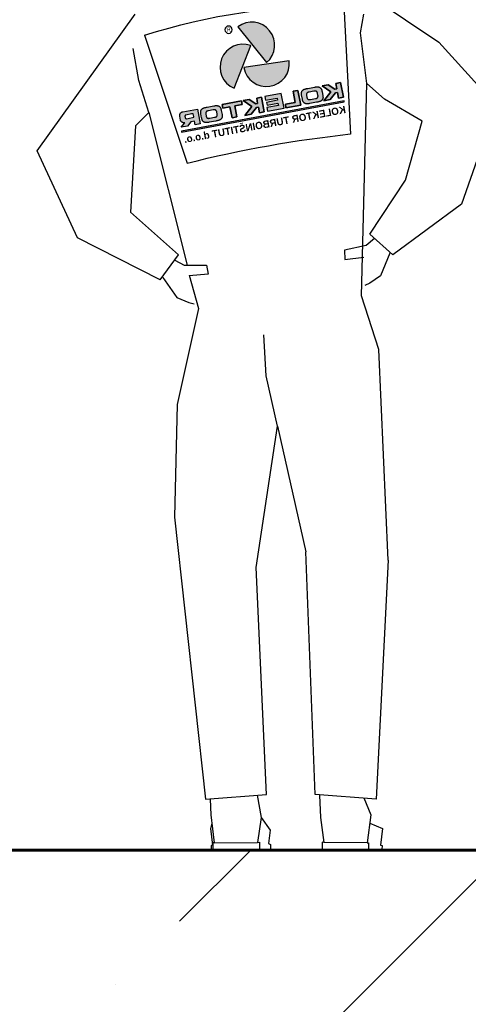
# Model space of a CAD drawing. Header units: millimetres. Extents: x 452087 to 582075, y 10891 to 81641.
# Tile 16 of 46: x 488163 to 488953, y 33964 to 35701. Entities that reach past the tile are written whole.
import ezdxf

# ---------------------------------------------------------------- set-up
doc = ezdxf.new("R2010")
doc.units = ezdxf.units.MM
doc.layers.get('Defpoints').update_dxf_attribs({"color": 8})
for name, color, linetype in [('1', 6, 'Continuous'), ('8', 1, 'Continuous'), ('Fin', 4, 'Continuous'), ('ГТО-2_Размеры', 7, 'Continuous')]:
    doc.layers.add(name, color=color, linetype=linetype)
for name, color, linetype, lineweight in [('AM_5', 3, 'Continuous', 25), ('ГТО-2_Бетон 0.6', 2, 'Continuous', 60), ('ГТО-2_Бетон_060', 3, 'Continuous', 60)]:
    doc.layers.add(name, color=color, linetype=linetype, lineweight=lineweight)
doc.layers.add('ГТО-2_Штриховка_018', color=7, linetype='Continuous', lineweight=18, true_color=0x6b6b6b)
doc.styles.add('MOSOBL (isocpeur)', font='isocpeur.ttf')
doc.styles.add('RomanS', font='romans.shx', dxfattribs={"width": 0.7})
doc.styles.get("Standard").update_dxf_attribs({"font": 'arial.ttf'})
doc.dimstyles.new('MOSOBL 1-100 (мм)', dxfattribs={"dimscale": 100, "dimtxt": 3, "dimasz": 2, "dimexe": 1.25, "dimexo": 0.625, "dimtad": 1, "dimdec": 0, "dimzin": 9, "dimtxsty": 'RomanS', "dimblk": 'ARCHTICK', "dimcen": 2.5, "dimdle": 1.25, "dimclrd": 7, "dimclre": 7, "dimclrt": 2, "dimadec": 0, "dimazin": 0, "dimtfac": 1, "dimtdec": 0, "dimtmove": 1, "dimatfit": 3, "dimfxl": 1, "dimtfill": 1, "dimlwd": 25, "dimlwe": 25, "dimarcsym": 0})

# ---------------------------------------------------------------- blocks, each defined once
blk = doc.blocks.new('_ArchTick')
at = {"color": 0, "linetype": 'ByBlock', "const_width": 0.15}
blk.add_lwpolyline([(-0.5, -0.5), (0.5, 0.5)], dxfattribs=at)
blk = doc.blocks.new('*D527')
at = {"layer": 'Defpoints', "color": 0, "transparency": 16777216}
for p in [(470918.6, 33981.6), (506520.6, 28767), (470918.6, 26375.7)]:
    blk.add_point(p, dxfattribs=at)
at = {"layer": 'ГТО-2_Размеры', "color": 7, "lineweight": 25, "transparency": 16777216}
for p, q in [((470918.6, 33919.1), (470918.6, 26250.7)), ((506520.6, 28704.5), (506520.6, 26250.7)), ((506645.6, 26375.7), (470793.6, 26375.7))]:
    blk.add_line(p, q, dxfattribs=at)
at = {"layer": 'ГТО-2_Размеры', "color": 7, "lineweight": 25, "transparency": 16777216, "xscale": 200, "yscale": 200, "zscale": 200, "rotation": 180}
blk.add_blockref('_ArchTick', (470918.6, 26375.7), dxfattribs=at)
at = {"layer": 'ГТО-2_Размеры', "color": 7, "lineweight": 25, "transparency": 16777216, "xscale": 200, "yscale": 200, "zscale": 200}
blk.add_blockref('_ArchTick', (506520.6, 26375.7), dxfattribs=at)
at = {"layer": 'ГТО-2_Размеры', "color": 2, "transparency": 16777216, "insert": (488719.6, 26588.2), "char_height": 300, "attachment_point": 5, "style": 'MOSOBL (isocpeur)', "bg_fill": 3, "box_fill_scale": 1.1, "bg_fill_color": 256, "bg_fill_true_color": 13158600, "bg_fill_transparency": 0}
blk.add_mtext('35600', dxfattribs=at)
blk = doc.blocks.new('Siffle1')
at = {"layer": 'AM_5', "true_color": 0x1f497d}
h = blk.add_hatch(color=167, dxfattribs=at)
edge = h.paths.add_edge_path()
edge.add_line((395.9, 1360.3), (445.5, 1422.3))
edge.add_arc((421.6, 1390.6), 39.7, 53.0372, 229.7628)
h = blk.add_hatch(color=167, dxfattribs=at)
edge = h.paths.add_edge_path()
edge.add_line((423.1, 1389.9), (452, 1316))
edge.add_arc((436.5, 1352.6), 39.7, 293.0372, 469.7628)
h = blk.add_hatch(color=167, dxfattribs=at)
edge = h.paths.add_edge_path()
edge.add_line((435.2, 1351.6), (356.7, 1363.5))
edge.add_arc((396.1, 1358.7), 39.7, 173.0372, 349.7628)
for points in [[(299.6, 1320.1), (289.3, 1322.1), (278, 1314.3), (274.7, 1315), (276.4, 1324.5), (268, 1326), (263.3, 1300.7), (271.7, 1299.1), (273.5, 1308.6), (276.8, 1308), (286, 1296.4), (296.8, 1294.4), (284.6, 1309.8)], [(350.1, 1310.8), (349.8, 1310.8), (341.6, 1312.3), (336.9, 1287), (362.3, 1282.3), (363.4, 1288.6), (346.5, 1291.7)], [(399, 1301.6), (370.5, 1307), (365.7, 1281.6), (394.3, 1276.3), (395.5, 1282.6), (375.4, 1286.4), (376.1, 1290.3), (394.8, 1286.8), (395.7, 1291.7), (377, 1295.2), (377.7, 1299.1), (397.9, 1295.3)], [(412.9, 1299.1), (404.5, 1300.6), (399.8, 1275.3), (408.2, 1273.7), (410, 1283.2), (413.3, 1282.6), (422.5, 1271), (433.3, 1269), (421.1, 1284.4), (436.1, 1294.7), (425.8, 1296.7), (414.5, 1288.9), (411.2, 1289.6)], [(472.7, 1287.9), (439.2, 1294.2), (438, 1287.8), (450.5, 1285.5), (447, 1266.5), (455.4, 1264.9), (459, 1283.9), (471.5, 1281.6)]]:
    blk.add_hatch(color=167, dxfattribs=at).paths.add_polyline_path(points)
h = blk.add_hatch(color=167, dxfattribs=at)
h.paths.add_polyline_path([(335.1, 1310), (334.9, 1310.4), (334.7, 1310.8), (334.5, 1311.2), (334.2, 1311.6), (334, 1312), (333.6, 1312.3), (333.3, 1312.7), (332.9, 1313), (332.4, 1313.3), (331.9, 1313.6), (331.4, 1313.9), (330.8, 1314.2), (330.2, 1314.4), (329.4, 1314.7), (328.6, 1314.9), (327.7, 1315.2), (326.7, 1315.4), (325.7, 1315.6), (324.4, 1315.8), (313.1, 1317.9), (312.1, 1318.1), (311.1, 1318.3), (310.1, 1318.4), (309.3, 1318.4), (308.5, 1318.4), (307.8, 1318.4), (307.2, 1318.4), (306.6, 1318.3), (306, 1318.2), (305.5, 1318.1), (305, 1317.9), (304.5, 1317.7), (304.1, 1317.5), (303.7, 1317.3), (303.3, 1317), (303, 1316.8), (302.6, 1316.4), (302.3, 1316.1), (302, 1315.7), (301.7, 1315.3), (301.4, 1314.8), (301.2, 1314.3), (300.9, 1313.8), (300.7, 1313.2), (300.5, 1312.5), (300.3, 1311.8), (300.2, 1311), (300, 1310.2), (298.7, 1303.1), (298.6, 1302.3), (298.5, 1301.6), (298.4, 1300.9), (298.4, 1300.3), (298.5, 1299.7), (298.5, 1299.1), (298.6, 1298.6), (298.7, 1298.1), (298.9, 1297.6), (299, 1297.2), (299.2, 1296.7), (299.5, 1296.3), (299.7, 1296), (300, 1295.6), (300.4, 1295.3), (300.7, 1294.9), (301.1, 1294.6), (301.6, 1294.3), (302, 1294), (302.6, 1293.7), (303.2, 1293.4), (303.8, 1293.2), (304.5, 1292.9), (305.4, 1292.7), (306.3, 1292.4), (307.3, 1292.2), (308.3, 1292), (309.6, 1291.8), (320.9, 1289.7), (321.9, 1289.5), (322.9, 1289.3), (323.9, 1289.2), (324.7, 1289.2), (325.5, 1289.1), (326.2, 1289.2), (326.8, 1289.2), (327.4, 1289.3), (328, 1289.4), (328.5, 1289.5), (329, 1289.7), (329.4, 1289.8), (329.9, 1290), (330.3, 1290.3), (330.7, 1290.5), (331, 1290.8), (331.4, 1291.2), (331.7, 1291.5), (332, 1291.9), (332.3, 1292.3), (332.6, 1292.8), (332.8, 1293.3), (333, 1293.8), (333.3, 1294.4), (333.5, 1295.1), (333.7, 1295.8), (333.8, 1296.6), (334, 1297.4), (335.3, 1304.5), (335.4, 1305.3), (335.5, 1306), (335.5, 1306.7), (335.6, 1307.3), (335.5, 1307.9), (335.5, 1308.5), (335.4, 1309), (335.3, 1309.5)])
h.paths.add_polyline_path([(322.4, 1309.4), (322.9, 1309.3), (323.3, 1309.2), (323.7, 1309.1), (324.1, 1309), (324.4, 1308.9), (324.7, 1308.7), (325, 1308.6), (325.4, 1308.4), (325.8, 1308), (326.2, 1307.7), (326.5, 1307.3), (326.7, 1306.8), (326.9, 1306.3), (327, 1305.8), (327, 1305.3), (327, 1305), (327, 1304.7), (327, 1304.3), (326.9, 1303.9), (326.8, 1303.5), (326.3, 1300.6), (326.3, 1300.5), (326.2, 1300.2), (326.1, 1299.8), (326, 1299.4), (325.9, 1299.1), (325.8, 1298.8), (325.6, 1298.3), (325.3, 1297.9), (324.9, 1297.5), (324.6, 1297.1), (324.2, 1296.9), (323.7, 1296.7), (323.2, 1296.5), (322.7, 1296.4), (322.4, 1296.4), (322.1, 1296.4), (321.7, 1296.4), (321.4, 1296.4), (321, 1296.5), (320.5, 1296.6), (320, 1296.7), (311.6, 1298.2), (311.1, 1298.3), (310.7, 1298.4), (310.3, 1298.5), (309.9, 1298.6), (309.6, 1298.7), (309.3, 1298.9), (309, 1299), (308.6, 1299.2), (308.2, 1299.6), (307.8, 1299.9), (307.5, 1300.3), (307.3, 1300.8), (307.1, 1301.3), (307, 1301.8), (307, 1302.3), (307, 1302.6), (307, 1302.9), (307, 1303.3), (307.1, 1303.7), (307.1, 1304.1), (307.2, 1304.1), (307.7, 1307), (307.7, 1307.1), (307.8, 1307.4), (307.9, 1307.8), (308, 1308.2), (308.1, 1308.5), (308.2, 1308.8), (308.4, 1309.2), (308.7, 1309.7), (309.1, 1310.1), (309.4, 1310.4), (309.8, 1310.7), (310.3, 1310.9), (310.8, 1311.1), (311.3, 1311.1), (311.6, 1311.2), (311.9, 1311.2), (312.3, 1311.2), (312.6, 1311.1), (313, 1311.1), (313.4, 1311), (314, 1310.9)], flags=16)
at = {"layer": 'AM_5', "true_color": 0xa7a9ac}
blk.add_hatch(color=253, dxfattribs=at).paths.add_polyline_path([(542.4, 1240.2), (542.8, 1242.1), (262.1, 1294.3), (261.7, 1292.4)])
at = {"layer": 'AM_5', "true_color": 0x1f497d}
h = blk.add_hatch(color=167, dxfattribs=at)
h.paths.add_polyline_path([(509.1, 1277.6), (508.9, 1278.1), (508.7, 1278.5), (508.5, 1278.9), (508.2, 1279.3), (507.9, 1279.6), (507.6, 1280), (507.2, 1280.3), (506.8, 1280.6), (506.4, 1280.9), (505.9, 1281.2), (505.4, 1281.5), (504.8, 1281.8), (504.1, 1282), (503.4, 1282.3), (502.6, 1282.5), (501.7, 1282.8), (500.7, 1283), (499.6, 1283.2), (498.3, 1283.5), (487.1, 1285.6), (486, 1285.7), (485, 1285.9), (484.1, 1286), (483.2, 1286.1), (482.5, 1286.1), (481.8, 1286.1), (481.1, 1286), (480.5, 1285.9), (480, 1285.8), (479.4, 1285.7), (479, 1285.6), (478.5, 1285.4), (478.1, 1285.2), (477.7, 1284.9), (477.3, 1284.7), (476.9, 1284.4), (476.6, 1284.1), (476.3, 1283.7), (475.9, 1283.3), (475.7, 1282.9), (475.4, 1282.4), (475.1, 1281.9), (474.9, 1281.4), (474.7, 1280.8), (474.5, 1280.1), (474.3, 1279.4), (474.1, 1278.6), (474, 1277.8), (472.7, 1270.7), (472.5, 1270), (472.4, 1269.2), (472.4, 1268.5), (472.4, 1267.9), (472.4, 1267.3), (472.5, 1266.7), (472.6, 1266.2), (472.7, 1265.7), (472.8, 1265.2), (473, 1264.8), (473.2, 1264.4), (473.4, 1264), (473.7, 1263.6), (474, 1263.2), (474.3, 1262.9), (474.7, 1262.6), (475.1, 1262.2), (475.5, 1261.9), (476, 1261.6), (476.5, 1261.3), (477.1, 1261.1), (477.8, 1260.8), (478.5, 1260.6), (479.3, 1260.3), (480.2, 1260.1), (481.2, 1259.8), (482.3, 1259.6), (483.6, 1259.4), (494.8, 1257.3), (495.9, 1257.1), (496.9, 1257), (497.8, 1256.9), (498.6, 1256.8), (499.4, 1256.8), (500.1, 1256.8), (500.8, 1256.8), (501.4, 1256.9), (501.9, 1257), (502.4, 1257.1), (502.9, 1257.3), (503.4, 1257.5), (503.8, 1257.7), (504.2, 1257.9), (504.6, 1258.2), (505, 1258.5), (505.3, 1258.8), (505.6, 1259.1), (505.9, 1259.5), (506.2, 1259.9), (506.5, 1260.4), (506.8, 1260.9), (507, 1261.5), (507.2, 1262.1), (507.4, 1262.7), (507.6, 1263.4), (507.8, 1264.2), (507.9, 1265), (509.2, 1272.1), (509.4, 1272.9), (509.4, 1273.6), (509.5, 1274.3), (509.5, 1275), (509.5, 1275.6), (509.4, 1276.1), (509.3, 1276.6), (509.2, 1277.1)])
h.paths.add_polyline_path([(496.3, 1277), (496.9, 1276.9), (497.3, 1276.8), (497.7, 1276.7), (498, 1276.6), (498.4, 1276.5), (498.7, 1276.4), (498.9, 1276.2), (499.3, 1276), (499.8, 1275.7), (500.1, 1275.3), (500.4, 1274.9), (500.6, 1274.5), (500.8, 1274), (500.9, 1273.4), (500.9, 1273), (500.9, 1272.6), (500.9, 1272.3), (500.9, 1271.9), (500.8, 1271.5), (500.8, 1271.2), (500.2, 1268.2), (500.2, 1268.1), (500.2, 1267.8), (500.1, 1267.4), (500, 1267), (499.8, 1266.7), (499.7, 1266.4), (499.5, 1266), (499.2, 1265.5), (498.9, 1265.1), (498.5, 1264.8), (498.1, 1264.5), (497.6, 1264.3), (497.1, 1264.1), (496.7, 1264.1), (496.4, 1264.1), (496, 1264), (495.7, 1264), (495.3, 1264.1), (494.9, 1264.1), (494.5, 1264.2), (494, 1264.3), (485.6, 1265.9), (485, 1266), (484.6, 1266), (484.2, 1266.1), (483.9, 1266.3), (483.5, 1266.4), (483.2, 1266.5), (482.9, 1266.6), (482.6, 1266.9), (482.1, 1267.2), (481.8, 1267.5), (481.5, 1267.9), (481.3, 1268.4), (481.1, 1268.9), (481, 1269.4), (480.9, 1269.9), (480.9, 1270.2), (481, 1270.6), (481, 1270.9), (481, 1271.3), (481.1, 1271.7), (481.1, 1271.8), (481.6, 1274.7), (481.7, 1274.7), (481.7, 1275.1), (481.8, 1275.5), (481.9, 1275.8), (482, 1276.2), (482.2, 1276.5), (482.4, 1276.9), (482.7, 1277.3), (483, 1277.7), (483.4, 1278.1), (483.8, 1278.3), (484.2, 1278.6), (484.8, 1278.7), (485.2, 1278.8), (485.5, 1278.8), (485.8, 1278.8), (486.2, 1278.8), (486.6, 1278.8), (487, 1278.7), (487.4, 1278.7), (487.9, 1278.6)], flags=16)
h = blk.add_hatch(color=167, dxfattribs=at)
h.paths.add_polyline_path([(544.1, 1273.3), (543.7, 1273.7), (543.4, 1274), (543, 1274.3), (542.7, 1274.5), (542.3, 1274.7), (541.8, 1274.9), (541.4, 1275.1), (541, 1275.2), (540.5, 1275.3), (515.3, 1280), (510.6, 1254.7), (519, 1253.1), (520.2, 1259.4), (526.3, 1258.3), (532.4, 1250.6), (543.2, 1248.6), (536.9, 1256.3), (537.1, 1256.3), (537.5, 1256.2), (537.9, 1256.2), (538.3, 1256.2), (538.8, 1256.2), (539.2, 1256.3), (539.7, 1256.4), (540.2, 1256.6), (540.6, 1256.7), (540.8, 1256.8), (541.2, 1257), (541.6, 1257.3), (542, 1257.6), (542.4, 1257.9), (542.8, 1258.2), (543.1, 1258.5), (543.4, 1258.9), (543.6, 1259.2), (543.9, 1259.6), (544.1, 1260), (544.2, 1260.4), (544.3, 1260.7), (544.4, 1261.1), (545.7, 1267.8), (545.7, 1268.3), (545.8, 1268.7), (545.8, 1269.2), (545.7, 1269.6), (545.7, 1270.1), (545.6, 1270.5), (545.5, 1270.9), (545.3, 1271.4), (545.1, 1271.8), (544.9, 1272.2), (544.6, 1272.6), (544.4, 1273)])
h.paths.add_polyline_path([(525.3, 1271.6), (535.2, 1269.8), (535.5, 1269.7), (535.8, 1269.5), (536, 1269.3), (536.3, 1269.1), (536.5, 1268.8), (536.7, 1268.4), (536.7, 1268.1), (536.8, 1267.8), (536.7, 1267.5), (536.6, 1266.9), (536.3, 1265), (536.2, 1264.7), (536, 1264.4), (535.9, 1264.1), (535.6, 1263.8), (535.3, 1263.6), (535, 1263.5), (534.6, 1263.4), (534.3, 1263.4), (534, 1263.4), (531.2, 1263.9), (521.4, 1265.8), (521.6, 1267.1), (522.5, 1272.1)], flags=16)
at = {"layer": '1', "color": 2}
for p, q in [((233.4, 1486.6), (98.5, 1395.9)), ((791.8, 1208.1), (622.9, 1444.1)), ((98.5, 1395.9), (0, 1286.6)), ((192.5, 1297.2), (222.7, 1324.4)), ((232.2, 957.7), (222.7, 1324.4)), ((127, 1259), (192.5, 1297.2)), ((0, 1286.6), (59.1, 1115.7)), ((156.2, 1157.2), (127, 1259)), ((599.1, 1274), (532.8, 1010.7)), ((622.1, 1251), (599.1, 1274)), ((622.1, 1251), (630.9, 1102)), ((722.1, 1057.7), (791.8, 1208.1)), ((217.5, 1063.8), (156.2, 1157.2)), ((59.1, 1115.7), (177.7, 1028.4)), ((548, 1028.3), (630.9, 1102)), ((177.7, 1028.4), (217.5, 1063.8)), ((209.5, 1056.3), (223.8, 1044.4)), ((579.5, 985.3), (722.1, 1057.7)), ((223.8, 1044.4), (261.5, 1036.2)), ((182.9, 1031.4), (199.2, 992)), ((260.9, 1020.3), (228.2, 1024.4)), ((261.5, 1036.2), (260.9, 1020.3)), ((579.5, 985.3), (548, 1028.3)), ((499.3, 1010.7), (496.4, 995)), ((537.8, 1010.7), (499.3, 1010.7)), ((554.2, 1019.2), (537.8, 1010.7)), ((199.2, 992), (217.7, 979.3)), ((496.4, 995), (529.2, 992.1)), ((529.4, 993.4), (513.1, 935.4)), ((574.9, 989.2), (550.7, 954.3)), ((217.7, 979.3), (226.3, 975.2)), ((202.2, 865), (232.2, 957.7)), ((550.7, 954.3), (530, 945.7)), ((530, 945.7), (520.7, 943.6)), ((513.1, 935.4), (550.4, 769.7)), ((186.2, 501.1), (202.2, 865)), ((550.4, 769.7), (554.5, 574.9)), ((377.2, 732.4), (328.1, 515.1)), ((413.6, 487.9), (377.2, 732.4)), ((554.5, 574.9), (501.2, 87.9)), ((312.2, 96.2), (328.1, 515.1)), ((186.2, 501.1), (206.8, 87.9)), ((395.8, 96.2), (413.6, 487.9)), ((206.8, 87.9), (312.2, 96.2)), ((228.1, 90), (215.7, 60.8)), ((304.3, 94.8), (302.8, 56.1)), ((501.2, 87.9), (395.8, 96.2)), ((412.2, 94.8), (405.2, 56.1)), ((493.1, 88), (492.3, 60.8)), ((215.7, 60.8), (221.9, 12.5)), ((302.8, 56.1), (296.8, 13.3)), ((405.2, 56.1), (389.5, 34.6)), ((405.2, 56.1), (411.2, 13.3)), ((492.3, 60.8), (486.1, 12.5)), ((217.5, 46.7), (195.6, 37.3)), ((195.6, 37.3), (199.1, 8.3)), ((389.5, 34.6), (392.7, 11.3)), ((492.4, 37.3), (488.9, 8.3)), ((490.5, 46.7), (492.4, 37.3)), ((199.1, 8.3), (196.2, 8.1)), ((196.2, 8.1), (196.6, 1.2)), ((196.6, 1.2), (219.6, 0.1)), ((219.6, 12.5), (219.6, 0.1)), ((221.9, 12.5), (219.6, 12.5)), ((219.6, 0.1), (300.1, 0.1)), ((221.9, 12.5), (296.8, 13.3)), ((296.8, 13.3), (300.1, 13.8)), ((300.1, 13.8), (300.1, 0.1)), ((392.7, 11.3), (389.3, 9.5)), ((389.3, 9.5), (389.3, 1.2)), ((389.3, 1.2), (408.1, 0)), ((407.9, 13.8), (407.9, 0.1)), ((411.2, 13.3), (407.9, 13.8)), ((488.4, 0.1), (407.9, 0.1)), ((486.1, 12.5), (411.2, 13.3)), ((486.1, 12.5), (488.4, 12.5)), ((488.4, 12.5), (488.4, 0.1)), ((491.3, 1.2), (488.7, 0.4)), ((488.9, 8.3), (491.7, 8.1)), ((491.7, 8.1), (491.3, 1.2))]:
    blk.add_line(p, q, dxfattribs=at)
at = {"layer": '8', "color": 2}
for p, q in [((262.6, 1459), (250.7, 1237)), ((233.9, 1411.6), (228.2, 1444.1)), ((222.7, 1324.4), (233.9, 1411.6)), ((606.7, 1407.5), (533, 1186.6)), ((616.3, 1329.4), (625.9, 1384.8)), ((599.1, 1274), (616.3, 1329.4)), ((396.4, 819.1), (400.3, 889.8)), ((377.2, 732.4), (396.4, 819.1))]:
    blk.add_line(p, q, dxfattribs=at)
for centre, radius, start, end in [((275.8, 371.5), 1087.6, 72.2887, 90.6946), ((30, -812.5), 2061.4, 75.8766, 83.8549)]:
    blk.add_arc(centre, radius, start, end, dxfattribs=at)
at = {"layer": 'AM_5', "color": 167, "true_color": 0x1f497d}
for p, q in [((268, 1326), (263.3, 1300.7)), ((268, 1326), (263.3, 1300.7)), ((276.4, 1324.5), (268, 1326)), ((276.4, 1324.5), (268, 1326)), ((274.7, 1315), (276.4, 1324.5)), ((274.7, 1315), (276.4, 1324.5)), ((278, 1314.3), (274.7, 1315)), ((278, 1314.3), (274.7, 1315)), ((289.3, 1322.1), (278, 1314.3)), ((289.3, 1322.1), (278, 1314.3)), ((284.6, 1309.8), (299.6, 1320.1)), ((284.6, 1309.8), (299.6, 1320.1)), ((296.8, 1294.4), (284.6, 1309.8)), ((296.8, 1294.4), (284.6, 1309.8)), ((299.6, 1320.1), (289.3, 1322.1)), ((299.6, 1320.1), (289.3, 1322.1)), ((341.6, 1312.3), (336.9, 1287)), ((341.6, 1312.3), (336.9, 1287)), ((349.8, 1310.8), (341.6, 1312.3)), ((349.8, 1310.8), (341.6, 1312.3)), ((346.5, 1291.7), (350.1, 1310.8)), ((346.5, 1291.7), (350.1, 1310.8)), ((350.1, 1310.8), (349.8, 1310.8)), ((350.1, 1310.8), (349.8, 1310.8)), ((263.3, 1300.7), (271.7, 1299.1)), ((263.3, 1300.7), (271.7, 1299.1)), ((271.7, 1299.1), (273.5, 1308.6)), ((271.7, 1299.1), (273.5, 1308.6)), ((273.5, 1308.6), (276.8, 1308)), ((273.5, 1308.6), (276.8, 1308)), ((276.8, 1308), (286, 1296.4)), ((276.8, 1308), (286, 1296.4)), ((286, 1296.4), (296.8, 1294.4)), ((286, 1296.4), (296.8, 1294.4)), ((365.7, 1281.6), (370.5, 1307)), ((365.7, 1281.6), (370.5, 1307)), ((370.5, 1307), (399, 1301.6)), ((370.5, 1307), (399, 1301.6)), ((377.7, 1299.1), (377, 1295.2)), ((377.7, 1299.1), (377, 1295.2)), ((377, 1295.2), (395.7, 1291.7)), ((377, 1295.2), (395.7, 1291.7)), ((397.9, 1295.3), (377.7, 1299.1)), ((397.9, 1295.3), (377.7, 1299.1)), ((399, 1301.6), (397.9, 1295.3)), ((399, 1301.6), (397.9, 1295.3)), ((404.5, 1300.6), (399.8, 1275.3)), ((404.5, 1300.6), (399.8, 1275.3)), ((412.9, 1299.1), (404.5, 1300.6)), ((412.9, 1299.1), (404.5, 1300.6)), ((411.2, 1289.6), (412.9, 1299.1)), ((411.2, 1289.6), (412.9, 1299.1)), ((425.8, 1296.7), (414.5, 1288.9)), ((425.8, 1296.7), (414.5, 1288.9)), ((421.1, 1284.4), (436.1, 1294.7)), ((421.1, 1284.4), (436.1, 1294.7)), ((436.1, 1294.7), (425.8, 1296.7)), ((436.1, 1294.7), (425.8, 1296.7)), ((439.2, 1294.2), (438, 1287.8)), ((439.2, 1294.2), (438, 1287.8)), ((472.7, 1287.9), (439.2, 1294.2)), ((472.7, 1287.9), (439.2, 1294.2)), ((336.9, 1287), (362.3, 1282.3)), ((336.9, 1287), (362.3, 1282.3)), ((363.4, 1288.6), (346.5, 1291.7)), ((363.4, 1288.6), (346.5, 1291.7)), ((362.3, 1282.3), (363.4, 1288.6)), ((362.3, 1282.3), (363.4, 1288.6)), ((394.3, 1276.3), (365.7, 1281.6)), ((394.3, 1276.3), (365.7, 1281.6)), ((376.1, 1290.3), (375.4, 1286.4)), ((376.1, 1290.3), (375.4, 1286.4)), ((375.4, 1286.4), (395.5, 1282.6)), ((375.4, 1286.4), (395.5, 1282.6)), ((394.8, 1286.8), (376.1, 1290.3)), ((394.8, 1286.8), (376.1, 1290.3)), ((395.5, 1282.6), (394.3, 1276.3)), ((395.5, 1282.6), (394.3, 1276.3)), ((395.7, 1291.7), (394.8, 1286.8)), ((395.7, 1291.7), (394.8, 1286.8)), ((408.2, 1273.7), (410, 1283.2)), ((408.2, 1273.7), (410, 1283.2)), ((410, 1283.2), (413.3, 1282.6)), ((410, 1283.2), (413.3, 1282.6)), ((414.5, 1288.9), (411.2, 1289.6)), ((414.5, 1288.9), (411.2, 1289.6)), ((413.3, 1282.6), (422.5, 1271)), ((413.3, 1282.6), (422.5, 1271)), ((433.3, 1269), (421.1, 1284.4)), ((433.3, 1269), (421.1, 1284.4)), ((438, 1287.8), (450.5, 1285.5)), ((438, 1287.8), (450.5, 1285.5)), ((450.5, 1285.5), (447, 1266.5)), ((450.5, 1285.5), (447, 1266.5)), ((455.4, 1264.9), (459, 1283.9)), ((455.4, 1264.9), (459, 1283.9)), ((459, 1283.9), (471.5, 1281.6)), ((459, 1283.9), (471.5, 1281.6)), ((471.5, 1281.6), (472.7, 1287.9)), ((471.5, 1281.6), (472.7, 1287.9)), ((399.8, 1275.3), (408.2, 1273.7)), ((399.8, 1275.3), (408.2, 1273.7)), ((422.5, 1271), (433.3, 1269)), ((422.5, 1271), (433.3, 1269)), ((447, 1266.5), (455.4, 1264.9)), ((447, 1266.5), (455.4, 1264.9))]:
    blk.add_line(p, q, dxfattribs=at)
at = {"layer": 'AM_5', "color": 253, "true_color": 0xa7a9ac}
for p, q in [((261.7, 1292.4), (262.1, 1294.3)), ((261.7, 1292.4), (262.1, 1294.3)), ((262.1, 1294.3), (542.8, 1242.1)), ((262.1, 1294.3), (542.8, 1242.1)), ((542.4, 1240.2), (261.7, 1292.4)), ((542.4, 1240.2), (261.7, 1292.4)), ((542.8, 1242.1), (542.4, 1240.2)), ((542.8, 1242.1), (542.4, 1240.2))]:
    blk.add_line(p, q, dxfattribs=at)
at = {"layer": 'AM_5', "color": 167, "true_color": 0x1f497d}
for points in [[(445.5, 1422.3), (395.9, 1360.3, -0.971825), (445.5, 1422.3, -0.971825)], [(452, 1316), (423.1, 1389.9, -0.971825), (452, 1316, -0.971825)], [(356.7, 1363.5), (435.2, 1351.6, -0.971825), (356.7, 1363.5, -0.971825)]]:
    blk.add_lwpolyline(points, format="xyb", dxfattribs=at)
for points in [[(289.3, 1322.1), (299.6, 1320.1), (284.6, 1309.8), (296.8, 1294.4), (286, 1296.4), (276.8, 1308), (273.5, 1308.6), (271.7, 1299.1), (263.3, 1300.7), (268, 1326), (276.4, 1324.5), (274.7, 1315), (278, 1314.3), (289.3, 1322.1)], [(325.7, 1315.6), (324.4, 1315.8), (313.1, 1317.9), (312.1, 1318.1), (311.1, 1318.3), (310.1, 1318.4), (309.3, 1318.4), (308.5, 1318.4), (307.8, 1318.4), (307.2, 1318.4), (306.6, 1318.3), (306, 1318.2), (305.5, 1318.1), (305, 1317.9), (304.5, 1317.7), (304.1, 1317.5), (303.7, 1317.3), (303.3, 1317), (303, 1316.8), (302.6, 1316.4), (302.3, 1316.1), (302, 1315.7), (301.7, 1315.3), (301.4, 1314.8), (301.2, 1314.3), (300.9, 1313.8), (300.7, 1313.2), (300.5, 1312.5), (300.3, 1311.8), (300.2, 1311), (300, 1310.2), (298.7, 1303.1), (298.6, 1302.3), (298.5, 1301.6), (298.4, 1300.9), (298.4, 1300.3), (298.5, 1299.7), (298.5, 1299.1), (298.6, 1298.6), (298.7, 1298.1), (298.9, 1297.6), (299, 1297.2), (299.2, 1296.7), (299.5, 1296.3), (299.7, 1296), (300, 1295.6), (300.4, 1295.3), (300.7, 1294.9), (301.1, 1294.6), (301.6, 1294.3), (302, 1294), (302.6, 1293.7), (303.2, 1293.4), (303.8, 1293.2), (304.5, 1292.9), (305.4, 1292.7), (306.3, 1292.4), (307.3, 1292.2), (308.3, 1292), (309.6, 1291.8), (320.9, 1289.7), (321.9, 1289.5), (322.9, 1289.3), (323.9, 1289.2), (324.7, 1289.2), (325.5, 1289.1), (326.2, 1289.2), (326.8, 1289.2), (327.4, 1289.3), (328, 1289.4), (328.5, 1289.5), (329, 1289.7), (329.4, 1289.8), (329.9, 1290), (330.3, 1290.3), (330.7, 1290.5), (331, 1290.8), (331.4, 1291.2), (331.7, 1291.5), (332, 1291.9), (332.3, 1292.3), (332.6, 1292.8), (332.8, 1293.3), (333, 1293.8), (333.3, 1294.4), (333.5, 1295.1), (333.7, 1295.8), (333.8, 1296.6), (334, 1297.4), (335.3, 1304.5), (335.4, 1305.3), (335.5, 1306), (335.5, 1306.7), (335.6, 1307.3), (335.5, 1307.9), (335.5, 1308.5), (335.4, 1309), (335.3, 1309.5), (335.1, 1310), (334.9, 1310.4), (334.7, 1310.8), (334.5, 1311.2), (334.2, 1311.6), (334, 1312), (333.6, 1312.3), (333.3, 1312.7), (332.9, 1313), (332.4, 1313.3), (331.9, 1313.6), (331.4, 1313.9), (330.8, 1314.2), (330.2, 1314.4), (329.4, 1314.7), (328.6, 1314.9), (327.7, 1315.2), (326.7, 1315.4), (325.7, 1315.6)], [(325.7, 1315.6), (324.4, 1315.8), (313.1, 1317.9), (312.1, 1318.1), (311.1, 1318.3), (310.1, 1318.4), (309.3, 1318.4), (308.5, 1318.4), (307.8, 1318.4), (307.2, 1318.4), (306.6, 1318.3), (306, 1318.2), (305.5, 1318.1), (305, 1317.9), (304.5, 1317.7), (304.1, 1317.5), (303.7, 1317.3), (303.3, 1317), (303, 1316.8), (302.6, 1316.4), (302.3, 1316.1), (302, 1315.7), (301.7, 1315.3), (301.4, 1314.8), (301.2, 1314.3), (300.9, 1313.8), (300.7, 1313.2), (300.5, 1312.5), (300.3, 1311.8), (300.2, 1311), (300, 1310.2), (298.7, 1303.1), (298.6, 1302.3), (298.5, 1301.6), (298.4, 1300.9), (298.4, 1300.3), (298.5, 1299.7), (298.5, 1299.1), (298.6, 1298.6), (298.7, 1298.1), (298.9, 1297.6), (299, 1297.2), (299.2, 1296.7), (299.5, 1296.3), (299.7, 1296), (300, 1295.6), (300.4, 1295.3), (300.7, 1294.9), (301.1, 1294.6), (301.6, 1294.3), (302, 1294), (302.6, 1293.7), (303.2, 1293.4), (303.8, 1293.2), (304.5, 1292.9), (305.4, 1292.7), (306.3, 1292.4), (307.3, 1292.2), (308.3, 1292), (309.6, 1291.8), (320.9, 1289.7), (321.9, 1289.5), (322.9, 1289.3), (323.9, 1289.2), (324.7, 1289.2), (325.5, 1289.1), (326.2, 1289.2), (326.8, 1289.2), (327.4, 1289.3), (328, 1289.4), (328.5, 1289.5), (329, 1289.7), (329.4, 1289.8), (329.9, 1290), (330.3, 1290.3), (330.7, 1290.5), (331, 1290.8), (331.4, 1291.2), (331.7, 1291.5), (332, 1291.9), (332.3, 1292.3), (332.6, 1292.8), (332.8, 1293.3), (333, 1293.8), (333.3, 1294.4), (333.5, 1295.1), (333.7, 1295.8), (333.8, 1296.6), (334, 1297.4), (335.3, 1304.5), (335.4, 1305.3), (335.5, 1306), (335.5, 1306.7), (335.6, 1307.3), (335.5, 1307.9), (335.5, 1308.5), (335.4, 1309), (335.3, 1309.5), (335.1, 1310), (334.9, 1310.4), (334.7, 1310.8), (334.5, 1311.2), (334.2, 1311.6), (334, 1312), (333.6, 1312.3), (333.3, 1312.7), (332.9, 1313), (332.4, 1313.3), (331.9, 1313.6), (331.4, 1313.9), (330.8, 1314.2), (330.2, 1314.4), (329.4, 1314.7), (328.6, 1314.9), (327.7, 1315.2), (326.7, 1315.4), (325.7, 1315.6)], [(326.8, 1303.5), (326.3, 1300.6), (326.3, 1300.5), (326.2, 1300.2), (326.1, 1299.8), (326, 1299.4), (325.9, 1299.1), (325.8, 1298.8), (325.6, 1298.5), (325.5, 1298.2), (325.4, 1298), (325.2, 1297.8), (325, 1297.6), (324.8, 1297.4), (324.7, 1297.2), (324.5, 1297.1), (324.3, 1296.9), (324, 1296.8), (323.8, 1296.7), (323.6, 1296.6), (323.3, 1296.6), (323, 1296.5), (322.7, 1296.4), (322.4, 1296.4), (322.1, 1296.4), (321.7, 1296.4), (321.4, 1296.4), (321, 1296.5), (320.5, 1296.6), (320, 1296.7), (311.6, 1298.2), (311.1, 1298.3), (310.7, 1298.4), (310.3, 1298.5), (309.9, 1298.6), (309.6, 1298.7), (309.3, 1298.9), (309, 1299), (308.7, 1299.2), (308.5, 1299.3), (308.3, 1299.5), (308.1, 1299.6), (307.9, 1299.8), (307.8, 1300), (307.6, 1300.2), (307.5, 1300.4), (307.4, 1300.6), (307.3, 1300.9), (307.2, 1301.1), (307.1, 1301.4), (307.1, 1301.7), (307, 1301.9), (307, 1302.3), (307, 1302.6), (307, 1302.9), (307, 1303.3), (307.1, 1303.7), (307.1, 1304.1), (307.2, 1304.1), (307.7, 1307), (307.7, 1307.1), (307.8, 1307.4), (307.9, 1307.8), (308, 1308.2), (308.1, 1308.5), (308.2, 1308.8), (308.4, 1309.1), (308.5, 1309.4), (308.6, 1309.6), (308.8, 1309.8), (309, 1310), (309.1, 1310.2), (309.3, 1310.4), (309.5, 1310.5), (309.7, 1310.6), (310, 1310.8), (310.2, 1310.9), (310.4, 1311), (310.7, 1311), (311, 1311.1), (311.3, 1311.1), (311.6, 1311.2), (311.9, 1311.2), (312.3, 1311.2), (312.6, 1311.1), (313, 1311.1), (313.4, 1311), (314, 1310.9), (322.4, 1309.4), (322.9, 1309.3), (323.3, 1309.2), (323.7, 1309.1), (324.1, 1309), (324.4, 1308.9), (324.7, 1308.7), (325, 1308.6), (325.2, 1308.4), (325.5, 1308.3), (325.7, 1308.1), (325.9, 1307.9), (326.1, 1307.8), (326.2, 1307.6), (326.4, 1307.4), (326.5, 1307.2), (326.6, 1306.9), (326.7, 1306.7), (326.8, 1306.5), (326.9, 1306.2), (326.9, 1305.9), (327, 1305.6), (327, 1305.3), (327, 1305), (327, 1304.7), (327, 1304.3), (326.9, 1303.9), (326.8, 1303.5), (326.8, 1303.5)], [(326.8, 1303.5), (326.3, 1300.6), (326.3, 1300.5), (326.2, 1300.2), (326.1, 1299.8), (326, 1299.4), (325.9, 1299.1), (325.8, 1298.8), (325.6, 1298.5), (325.5, 1298.2), (325.4, 1298), (325.2, 1297.8), (325, 1297.6), (324.8, 1297.4), (324.7, 1297.2), (324.5, 1297.1), (324.3, 1296.9), (324, 1296.8), (323.8, 1296.7), (323.6, 1296.6), (323.3, 1296.6), (323, 1296.5), (322.7, 1296.4), (322.4, 1296.4), (322.1, 1296.4), (321.7, 1296.4), (321.4, 1296.4), (321, 1296.5), (320.5, 1296.6), (320, 1296.7), (311.6, 1298.2), (311.1, 1298.3), (310.7, 1298.4), (310.3, 1298.5), (309.9, 1298.6), (309.6, 1298.7), (309.3, 1298.9), (309, 1299), (308.7, 1299.2), (308.5, 1299.3), (308.3, 1299.5), (308.1, 1299.6), (307.9, 1299.8), (307.8, 1300), (307.6, 1300.2), (307.5, 1300.4), (307.4, 1300.6), (307.3, 1300.9), (307.2, 1301.1), (307.1, 1301.4), (307.1, 1301.7), (307, 1301.9), (307, 1302.3), (307, 1302.6), (307, 1302.9), (307, 1303.3), (307.1, 1303.7), (307.1, 1304.1), (307.2, 1304.1), (307.7, 1307), (307.7, 1307.1), (307.8, 1307.4), (307.9, 1307.8), (308, 1308.2), (308.1, 1308.5), (308.2, 1308.8), (308.4, 1309.1), (308.5, 1309.4), (308.6, 1309.6), (308.8, 1309.8), (309, 1310), (309.1, 1310.2), (309.3, 1310.4), (309.5, 1310.5), (309.7, 1310.6), (310, 1310.8), (310.2, 1310.9), (310.4, 1311), (310.7, 1311), (311, 1311.1), (311.3, 1311.1), (311.6, 1311.2), (311.9, 1311.2), (312.3, 1311.2), (312.6, 1311.1), (313, 1311.1), (313.4, 1311), (314, 1310.9), (322.4, 1309.4), (322.9, 1309.3), (323.3, 1309.2), (323.7, 1309.1), (324.1, 1309), (324.4, 1308.9), (324.7, 1308.7), (325, 1308.6), (325.2, 1308.4), (325.5, 1308.3), (325.7, 1308.1), (325.9, 1307.9), (326.1, 1307.8), (326.2, 1307.6), (326.4, 1307.4), (326.5, 1307.2), (326.6, 1306.9), (326.7, 1306.7), (326.8, 1306.5), (326.9, 1306.2), (326.9, 1305.9), (327, 1305.6), (327, 1305.3), (327, 1305), (327, 1304.7), (327, 1304.3), (326.9, 1303.9), (326.8, 1303.5), (326.8, 1303.5)], [(341.6, 1312.3), (349.8, 1310.8), (350.1, 1310.8), (346.5, 1291.7), (363.4, 1288.6), (362.3, 1282.3), (336.9, 1287), (341.6, 1312.3)], [(395.5, 1282.6), (394.3, 1276.3), (365.7, 1281.6), (370.5, 1307), (399, 1301.6), (397.9, 1295.3), (377.7, 1299.1), (377, 1295.2), (395.7, 1291.7), (394.8, 1286.8), (376.1, 1290.3), (375.4, 1286.4), (395.5, 1282.6)], [(425.8, 1296.7), (436.1, 1294.7), (421.1, 1284.4), (433.3, 1269), (422.5, 1271), (413.3, 1282.6), (410, 1283.2), (408.2, 1273.7), (399.8, 1275.3), (404.5, 1300.6), (412.9, 1299.1), (411.2, 1289.6), (414.5, 1288.9), (425.8, 1296.7)], [(447, 1266.5), (450.5, 1285.5), (438, 1287.8), (439.2, 1294.2), (472.7, 1287.9), (471.5, 1281.6), (459, 1283.9), (455.4, 1264.9), (447, 1266.5)], [(499.6, 1283.2), (498.3, 1283.5), (487.1, 1285.6), (486, 1285.7), (485, 1285.9), (484.1, 1286), (483.2, 1286.1), (482.5, 1286.1), (481.8, 1286.1), (481.1, 1286), (480.5, 1285.9), (480, 1285.8), (479.4, 1285.7), (479, 1285.6), (478.5, 1285.4), (478.1, 1285.2), (477.7, 1284.9), (477.3, 1284.7), (476.9, 1284.4), (476.6, 1284.1), (476.3, 1283.7), (475.9, 1283.3), (475.7, 1282.9), (475.4, 1282.4), (475.1, 1281.9), (474.9, 1281.4), (474.7, 1280.8), (474.5, 1280.1), (474.3, 1279.4), (474.1, 1278.6), (474, 1277.8), (472.7, 1270.7), (472.5, 1270), (472.4, 1269.2), (472.4, 1268.5), (472.4, 1267.9), (472.4, 1267.3), (472.5, 1266.7), (472.6, 1266.2), (472.7, 1265.7), (472.8, 1265.2), (473, 1264.8), (473.2, 1264.4), (473.4, 1264), (473.7, 1263.6), (474, 1263.2), (474.3, 1262.9), (474.7, 1262.6), (475.1, 1262.2), (475.5, 1261.9), (476, 1261.6), (476.5, 1261.3), (477.1, 1261.1), (477.8, 1260.8), (478.5, 1260.6), (479.3, 1260.3), (480.2, 1260.1), (481.2, 1259.8), (482.3, 1259.6), (483.6, 1259.4), (494.8, 1257.3), (495.9, 1257.1), (496.9, 1257), (497.8, 1256.9), (498.6, 1256.8), (499.4, 1256.8), (500.1, 1256.8), (500.8, 1256.8), (501.4, 1256.9), (501.9, 1257), (502.4, 1257.1), (502.9, 1257.3), (503.4, 1257.5), (503.8, 1257.7), (504.2, 1257.9), (504.6, 1258.2), (505, 1258.5), (505.3, 1258.8), (505.6, 1259.1), (505.9, 1259.5), (506.2, 1259.9), (506.5, 1260.4), (506.8, 1260.9), (507, 1261.5), (507.2, 1262.1), (507.4, 1262.7), (507.6, 1263.4), (507.8, 1264.2), (507.9, 1265), (509.2, 1272.1), (509.4, 1272.9), (509.4, 1273.6), (509.5, 1274.3), (509.5, 1275), (509.5, 1275.6), (509.4, 1276.1), (509.3, 1276.6), (509.2, 1277.1), (509.1, 1277.6), (508.9, 1278.1), (508.7, 1278.5), (508.5, 1278.9), (508.2, 1279.3), (507.9, 1279.6), (507.6, 1280), (507.2, 1280.3), (506.8, 1280.6), (506.4, 1280.9), (505.9, 1281.2), (505.4, 1281.5), (504.8, 1281.8), (504.1, 1282), (503.4, 1282.3), (502.6, 1282.5), (501.7, 1282.8), (500.7, 1283), (499.6, 1283.2)], [(499.6, 1283.2), (498.3, 1283.5), (487.1, 1285.6), (486, 1285.7), (485, 1285.9), (484.1, 1286), (483.2, 1286.1), (482.5, 1286.1), (481.8, 1286.1), (481.1, 1286), (480.5, 1285.9), (480, 1285.8), (479.4, 1285.7), (479, 1285.6), (478.5, 1285.4), (478.1, 1285.2), (477.7, 1284.9), (477.3, 1284.7), (476.9, 1284.4), (476.6, 1284.1), (476.3, 1283.7), (475.9, 1283.3), (475.7, 1282.9), (475.4, 1282.4), (475.1, 1281.9), (474.9, 1281.4), (474.7, 1280.8), (474.5, 1280.1), (474.3, 1279.4), (474.1, 1278.6), (474, 1277.8), (472.7, 1270.7), (472.5, 1270), (472.4, 1269.2), (472.4, 1268.5), (472.4, 1267.9), (472.4, 1267.3), (472.5, 1266.7), (472.6, 1266.2), (472.7, 1265.7), (472.8, 1265.2), (473, 1264.8), (473.2, 1264.4), (473.4, 1264), (473.7, 1263.6), (474, 1263.2), (474.3, 1262.9), (474.7, 1262.6), (475.1, 1262.2), (475.5, 1261.9), (476, 1261.6), (476.5, 1261.3), (477.1, 1261.1), (477.8, 1260.8), (478.5, 1260.6), (479.3, 1260.3), (480.2, 1260.1), (481.2, 1259.8), (482.3, 1259.6), (483.6, 1259.4), (494.8, 1257.3), (495.9, 1257.1), (496.9, 1257), (497.8, 1256.9), (498.6, 1256.8), (499.4, 1256.8), (500.1, 1256.8), (500.8, 1256.8), (501.4, 1256.9), (501.9, 1257), (502.4, 1257.1), (502.9, 1257.3), (503.4, 1257.5), (503.8, 1257.7), (504.2, 1257.9), (504.6, 1258.2), (505, 1258.5), (505.3, 1258.8), (505.6, 1259.1), (505.9, 1259.5), (506.2, 1259.9), (506.5, 1260.4), (506.8, 1260.9), (507, 1261.5), (507.2, 1262.1), (507.4, 1262.7), (507.6, 1263.4), (507.8, 1264.2), (507.9, 1265), (509.2, 1272.1), (509.4, 1272.9), (509.4, 1273.6), (509.5, 1274.3), (509.5, 1275), (509.5, 1275.6), (509.4, 1276.1), (509.3, 1276.6), (509.2, 1277.1), (509.1, 1277.6), (508.9, 1278.1), (508.7, 1278.5), (508.5, 1278.9), (508.2, 1279.3), (507.9, 1279.6), (507.6, 1280), (507.2, 1280.3), (506.8, 1280.6), (506.4, 1280.9), (505.9, 1281.2), (505.4, 1281.5), (504.8, 1281.8), (504.1, 1282), (503.4, 1282.3), (502.6, 1282.5), (501.7, 1282.8), (500.7, 1283), (499.6, 1283.2)], [(500.8, 1271.1), (500.2, 1268.2), (500.2, 1268.1), (500.2, 1267.8), (500.1, 1267.4), (500, 1267), (499.8, 1266.7), (499.7, 1266.4), (499.6, 1266.1), (499.4, 1265.9), (499.3, 1265.6), (499.1, 1265.4), (499, 1265.2), (498.8, 1265), (498.6, 1264.9), (498.4, 1264.7), (498.2, 1264.6), (498, 1264.5), (497.8, 1264.4), (497.5, 1264.3), (497.2, 1264.2), (497, 1264.1), (496.7, 1264.1), (496.4, 1264.1), (496, 1264), (495.7, 1264), (495.3, 1264.1), (494.9, 1264.1), (494.5, 1264.2), (494, 1264.3), (485.6, 1265.9), (485, 1266), (484.6, 1266), (484.2, 1266.1), (483.9, 1266.3), (483.5, 1266.4), (483.2, 1266.5), (482.9, 1266.6), (482.7, 1266.8), (482.5, 1266.9), (482.2, 1267.1), (482, 1267.3), (481.9, 1267.5), (481.7, 1267.7), (481.6, 1267.9), (481.4, 1268.1), (481.3, 1268.3), (481.2, 1268.5), (481.1, 1268.8), (481.1, 1269), (481, 1269.3), (481, 1269.6), (480.9, 1269.9), (480.9, 1270.2), (481, 1270.6), (481, 1270.9), (481, 1271.3), (481.1, 1271.7), (481.1, 1271.8), (481.6, 1274.7), (481.7, 1274.7), (481.7, 1275.1), (481.8, 1275.5), (481.9, 1275.8), (482, 1276.2), (482.2, 1276.5), (482.3, 1276.7), (482.4, 1277), (482.6, 1277.2), (482.7, 1277.4), (482.9, 1277.6), (483.1, 1277.8), (483.3, 1278), (483.5, 1278.1), (483.7, 1278.3), (483.9, 1278.4), (484.1, 1278.5), (484.4, 1278.6), (484.6, 1278.7), (484.9, 1278.7), (485.2, 1278.8), (485.5, 1278.8), (485.8, 1278.8), (486.2, 1278.8), (486.6, 1278.8), (487, 1278.7), (487.4, 1278.7), (487.9, 1278.6), (496.3, 1277), (496.9, 1276.9), (497.3, 1276.8), (497.7, 1276.7), (498, 1276.6), (498.4, 1276.5), (498.7, 1276.4), (498.9, 1276.2), (499.2, 1276.1), (499.4, 1275.9), (499.6, 1275.7), (499.8, 1275.6), (500, 1275.4), (500.2, 1275.2), (500.3, 1275), (500.5, 1274.8), (500.6, 1274.6), (500.7, 1274.3), (500.8, 1274.1), (500.8, 1273.8), (500.9, 1273.6), (500.9, 1273.3), (500.9, 1273), (500.9, 1272.6), (500.9, 1272.3), (500.9, 1271.9), (500.8, 1271.5), (500.8, 1271.2), (500.8, 1271.1)], [(500.8, 1271.1), (500.2, 1268.2), (500.2, 1268.1), (500.2, 1267.8), (500.1, 1267.4), (500, 1267), (499.8, 1266.7), (499.7, 1266.4), (499.6, 1266.1), (499.4, 1265.9), (499.3, 1265.6), (499.1, 1265.4), (499, 1265.2), (498.8, 1265), (498.6, 1264.9), (498.4, 1264.7), (498.2, 1264.6), (498, 1264.5), (497.8, 1264.4), (497.5, 1264.3), (497.2, 1264.2), (497, 1264.1), (496.7, 1264.1), (496.4, 1264.1), (496, 1264), (495.7, 1264), (495.3, 1264.1), (494.9, 1264.1), (494.5, 1264.2), (494, 1264.3), (485.6, 1265.9), (485, 1266), (484.6, 1266), (484.2, 1266.1), (483.9, 1266.3), (483.5, 1266.4), (483.2, 1266.5), (482.9, 1266.6), (482.7, 1266.8), (482.5, 1266.9), (482.2, 1267.1), (482, 1267.3), (481.9, 1267.5), (481.7, 1267.7), (481.6, 1267.9), (481.4, 1268.1), (481.3, 1268.3), (481.2, 1268.5), (481.1, 1268.8), (481.1, 1269), (481, 1269.3), (481, 1269.6), (480.9, 1269.9), (480.9, 1270.2), (481, 1270.6), (481, 1270.9), (481, 1271.3), (481.1, 1271.7), (481.1, 1271.8), (481.6, 1274.7), (481.7, 1274.7), (481.7, 1275.1), (481.8, 1275.5), (481.9, 1275.8), (482, 1276.2), (482.2, 1276.5), (482.3, 1276.7), (482.4, 1277), (482.6, 1277.2), (482.7, 1277.4), (482.9, 1277.6), (483.1, 1277.8), (483.3, 1278), (483.5, 1278.1), (483.7, 1278.3), (483.9, 1278.4), (484.1, 1278.5), (484.4, 1278.6), (484.6, 1278.7), (484.9, 1278.7), (485.2, 1278.8), (485.5, 1278.8), (485.8, 1278.8), (486.2, 1278.8), (486.6, 1278.8), (487, 1278.7), (487.4, 1278.7), (487.9, 1278.6), (496.3, 1277), (496.9, 1276.9), (497.3, 1276.8), (497.7, 1276.7), (498, 1276.6), (498.4, 1276.5), (498.7, 1276.4), (498.9, 1276.2), (499.2, 1276.1), (499.4, 1275.9), (499.6, 1275.7), (499.8, 1275.6), (500, 1275.4), (500.2, 1275.2), (500.3, 1275), (500.5, 1274.8), (500.6, 1274.6), (500.7, 1274.3), (500.8, 1274.1), (500.8, 1273.8), (500.9, 1273.6), (500.9, 1273.3), (500.9, 1273), (500.9, 1272.6), (500.9, 1272.3), (500.9, 1271.9), (500.8, 1271.5), (500.8, 1271.2), (500.8, 1271.1)], [(536.9, 1256.3), (537.1, 1256.3), (537.5, 1256.2), (537.9, 1256.2), (538.3, 1256.2), (538.8, 1256.2), (539.2, 1256.3), (539.7, 1256.4), (540.2, 1256.6), (540.6, 1256.7), (540.8, 1256.8), (541.2, 1257), (541.6, 1257.3), (542, 1257.6), (542.4, 1257.9), (542.8, 1258.2), (543.1, 1258.5), (543.4, 1258.9), (543.6, 1259.2), (543.9, 1259.6), (544.1, 1260), (544.2, 1260.4), (544.3, 1260.7), (544.4, 1261.1), (545.7, 1267.8), (545.7, 1268.3), (545.8, 1268.7), (545.8, 1269.2), (545.7, 1269.6), (545.7, 1270.1), (545.6, 1270.5), (545.5, 1270.9), (545.3, 1271.4), (545.1, 1271.8), (544.9, 1272.2), (544.6, 1272.6), (544.4, 1273), (544.1, 1273.3), (543.7, 1273.7), (543.4, 1274), (543, 1274.3), (542.7, 1274.5), (542.3, 1274.7), (541.8, 1274.9), (541.4, 1275.1), (541, 1275.2), (540.5, 1275.3), (515.3, 1280), (510.6, 1254.7), (519, 1253.1), (520.2, 1259.4), (526.3, 1258.3), (532.4, 1250.6), (543.2, 1248.6), (536.9, 1256.3)], [(536.9, 1256.3), (537.1, 1256.3), (537.5, 1256.2), (537.9, 1256.2), (538.3, 1256.2), (538.8, 1256.2), (539.2, 1256.3), (539.7, 1256.4), (540.2, 1256.6), (540.6, 1256.7), (540.8, 1256.8), (541.2, 1257), (541.6, 1257.3), (542, 1257.6), (542.4, 1257.9), (542.8, 1258.2), (543.1, 1258.5), (543.4, 1258.9), (543.6, 1259.2), (543.9, 1259.6), (544.1, 1260), (544.2, 1260.4), (544.3, 1260.7), (544.4, 1261.1), (545.7, 1267.8), (545.7, 1268.3), (545.8, 1268.7), (545.8, 1269.2), (545.7, 1269.6), (545.7, 1270.1), (545.6, 1270.5), (545.5, 1270.9), (545.3, 1271.4), (545.1, 1271.8), (544.9, 1272.2), (544.6, 1272.6), (544.4, 1273), (544.1, 1273.3), (543.7, 1273.7), (543.4, 1274), (543, 1274.3), (542.7, 1274.5), (542.3, 1274.7), (541.8, 1274.9), (541.4, 1275.1), (541, 1275.2), (540.5, 1275.3), (515.3, 1280), (510.6, 1254.7), (519, 1253.1), (520.2, 1259.4), (526.3, 1258.3), (532.4, 1250.6), (543.2, 1248.6), (536.9, 1256.3)], [(536.3, 1265.1), (536.3, 1264.9), (536.2, 1264.8), (536.2, 1264.6), (536.1, 1264.5), (536, 1264.3), (535.9, 1264.2), (535.8, 1264.1), (535.7, 1264), (535.6, 1263.8), (535.5, 1263.8), (535.3, 1263.7), (535.2, 1263.6), (535, 1263.5), (534.9, 1263.5), (534.7, 1263.4), (534.6, 1263.4), (534.4, 1263.4), (534.2, 1263.4), (534.1, 1263.4), (533.9, 1263.4), (531.2, 1263.9), (521.4, 1265.8), (521.6, 1267.1), (522.5, 1272.1), (525.3, 1271.6), (535.1, 1269.8), (535.3, 1269.7), (535.4, 1269.7), (535.6, 1269.6), (535.7, 1269.6), (535.8, 1269.5), (536, 1269.4), (536.1, 1269.3), (536.2, 1269.2), (536.3, 1269), (536.4, 1268.9), (536.5, 1268.8), (536.6, 1268.7), (536.6, 1268.5), (536.7, 1268.4), (536.7, 1268.2), (536.7, 1268), (536.8, 1267.9), (536.8, 1267.7), (536.8, 1267.6), (536.7, 1267.4), (536.6, 1266.9), (536.3, 1265.1)], [(536.3, 1265.1), (536.3, 1264.9), (536.2, 1264.8), (536.2, 1264.6), (536.1, 1264.5), (536, 1264.3), (535.9, 1264.2), (535.8, 1264.1), (535.7, 1264), (535.6, 1263.8), (535.5, 1263.8), (535.3, 1263.7), (535.2, 1263.6), (535, 1263.5), (534.9, 1263.5), (534.7, 1263.4), (534.6, 1263.4), (534.4, 1263.4), (534.2, 1263.4), (534.1, 1263.4), (533.9, 1263.4), (531.2, 1263.9), (521.4, 1265.8), (521.6, 1267.1), (522.5, 1272.1), (525.3, 1271.6), (535.1, 1269.8), (535.3, 1269.7), (535.4, 1269.7), (535.6, 1269.6), (535.7, 1269.6), (535.8, 1269.5), (536, 1269.4), (536.1, 1269.3), (536.2, 1269.2), (536.3, 1269), (536.4, 1268.9), (536.5, 1268.8), (536.6, 1268.7), (536.6, 1268.5), (536.7, 1268.4), (536.7, 1268.2), (536.7, 1268), (536.8, 1267.9), (536.8, 1267.7), (536.8, 1267.6), (536.7, 1267.4), (536.6, 1266.9), (536.3, 1265.1)]]:
    blk.add_lwpolyline(points, dxfattribs=at)
blk.add_circle((461.3, 1417.2), 6.31, dxfattribs=at)
blk.add_text('R', height=6.68, rotation=351.4558, dxfattribs=at).set_placement((457.8, 1414.6))
at = {"layer": 'AM_5', "insert": (259.3, 1279.5), "char_height": 25.1496, "attachment_point": 4, "rotation": 349.4588}
blk.add_mtext_dynamic_manual_height_columns('{\\fFrutiger|b1|i0|c238|p32;\\H0.5x;\\C167;\\c8210719;KOLEKTOR TURBOINŠTITUT\\fFrutiger|b1|i0|c0|p32; d.o.o. }', width=288.515, gutter_width=1, heights=[0], dxfattribs=at)
blk = doc.blocks.new('_гто-2_рев 4')
blk.add_line((3300, -2800.1), (1038.6, -2800))
at = {"layer": 'Fin', "xscale": 1.021047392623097, "yscale": 1.021047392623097, "zscale": 1.021047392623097}
blk.add_blockref('Siffle1', (1218.7, -2800), dxfattribs=at)

msp = doc.modelspace()

# ---------------------------------------------------------------- linework, layer by layer
at = {"layer": 'ГТО-2_Бетон_060'}
msp.add_lwpolyline([(489216.5, 34236.2), (486920.6, 34236.1)], dxfattribs=at)

# ---------------------------------------------------------------- dimensions: what is measured, and where the dimension line sits
at = {"layer": 'ГТО-2_Размеры'}
dim = msp.add_linear_dim(base=(470918.6, 26375.7), p1=(506520.6, 28767), p2=(470918.6, 33981.6), angle=180, text='35600', dimstyle='MOSOBL 1-100 (мм)', override={"dimtxsty": 'MOSOBL (isocpeur)'}, dxfattribs=at)
dim.commit()
dim.dimension.update_dxf_attribs({"geometry": '*D527', "text_midpoint": (488719.6, 26588.2)})

# ---------------------------------------------------------------- next in the draw order: hatches: boundary and pattern name
at = {"layer": 'ГТО-2_Штриховка_018'}
h = msp.add_hatch(dxfattribs=at)
h.set_pattern_fill('ANSI35', color=256, scale=100)
h.set_pattern_definition([(45, (-128275, -56814.86), (-449.0128, 449.0128), []), (45, (-127825.97, -56814.86), (-449.0128, 449.0128), [793.75, -158.75, 0, -158.75])])
h.paths.add_polyline_path([(484920.6, 33236.1), (486920.6, 33191.5)], flags=16)
edge = h.paths.add_edge_path()
edge.add_line((479889.6, 36136.1), (483015.5, 36136.1))
edge.add_line((483015.5, 36136.1), (483025.6, 34301.1))
edge.add_line((483025.6, 34301.1), (484831.2, 34236.1))
edge.add_line((484831.2, 34236.1), (486920.6, 34236.1))
edge.add_line((486920.6, 34236.1), (487580.5, 34236.1))
edge.add_line((487580.5, 34236.1), (488068.5, 34236.1))
edge.add_line((488068.5, 34236.1), (488316.1, 34236.1))
edge.add_line((488316.1, 34236.1), (489225.7, 34236.1))
edge.add_arc((491052.8, 33931.7), 1852.3, 530.5406, 619.6678)
edge.add_line((490720.6, 32109.5), (490720.6, 30236.1))
edge.add_line((490720.6, 30236.1), (487530.6, 30236.1))
edge.add_line((487530.6, 30236.1), (486030.6, 29236.1))
edge.add_line((486030.6, 29236.1), (484730.6, 29236.1))
edge.add_line((484730.6, 29236.1), (481930.6, 31236.1))
edge.add_line((481930.6, 31236.1), (479910.6, 31236.1))
edge.add_line((479910.6, 31236.1), (479910.6, 33036.1))
edge.add_line((479910.6, 33036.1), (479889.6, 36136.1))
h.paths.add_polyline_path([(484419, 31232.9), (486419, 31229.6), (486422.2, 33136.1), (484422.2, 33139.4)], flags=16)

# ---------------------------------------------------------------- next in the draw order: block references
at = {"layer": 'ГТО-2_Бетон 0.6', "color": 1, "xscale": -1}
msp.add_blockref('_гто-2_рев 4', (490220.6, 37036.1), dxfattribs=at)

doc.saveas('drawing.dxf')
